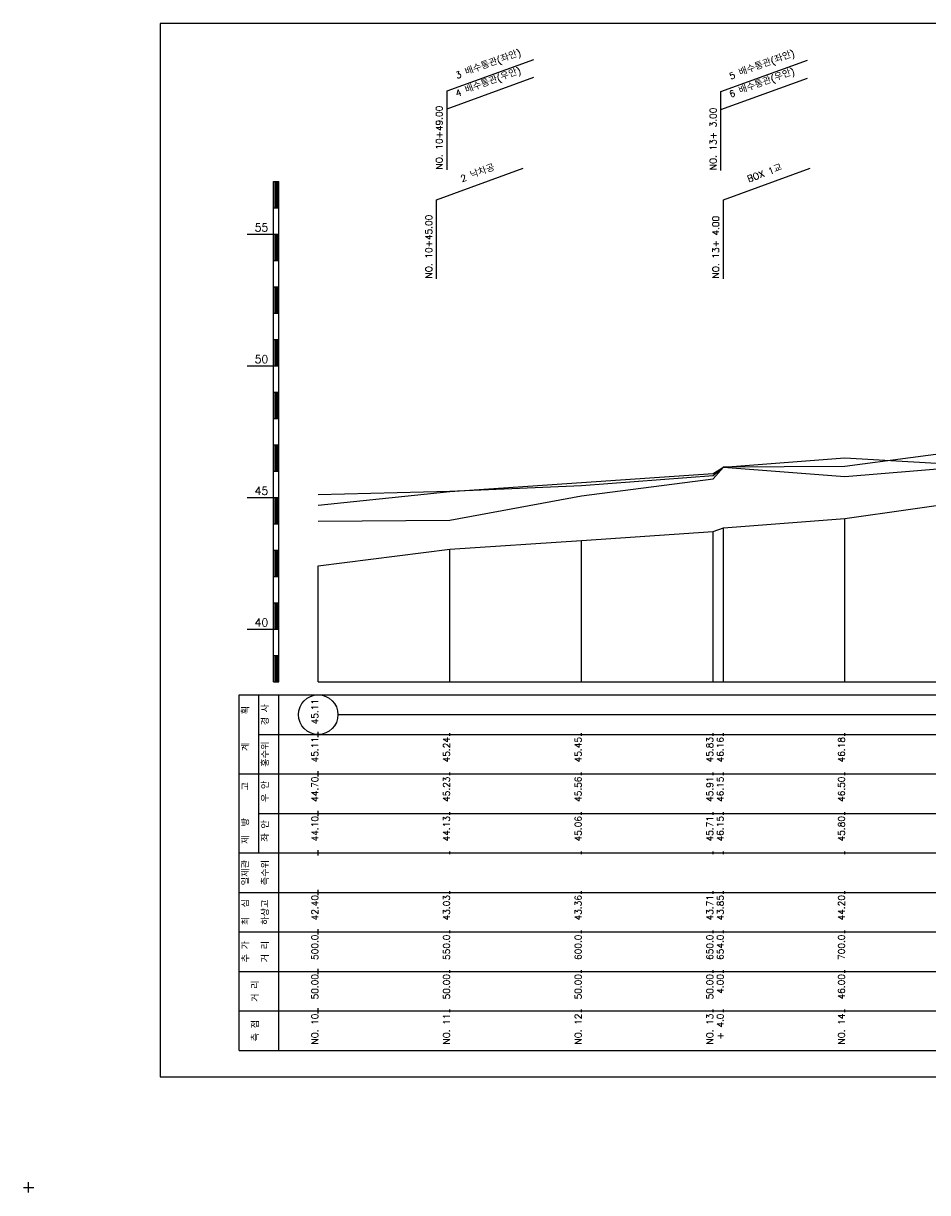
# Model space of a CAD drawing. Extents: x -1678 to -991, y -19 to 1917.
# Tile 3 of 9: x -1678 to -1334, y 464 to 908. Entities that reach past the tile are written whole.
import ezdxf
from ezdxf.enums import TextEntityAlignment as Align

# ---------------------------------------------------------------- set-up
doc = ezdxf.new("R2010")
doc.units = 0
doc.header["$LTSCALE"] = 5
doc.linetypes.add('CENTER', pattern=[50.8, 31.75, -6.35, 6.35, -6.35])
doc.linetypes.add('PHANTOMX2', pattern=[127, 63.5, -12.7, 12.7, -12.7, 12.7, -12.7])
for name, color, linetype in [('6', 2, 'CONTINUOUS'), ('7', 3, 'CONTINUOUS'), ('8', 1, 'CONTINUOUS'), ('BOX', 5, 'CONTINUOUS'), ('DT1', 3, 'CONTINUOUS'), ('LT1', 4, 'CONTINUOUS'), ('ST1', 7, 'CONTINUOUS')]:
    doc.layers.add(name, color=color, linetype=linetype)
doc.styles.add('GHS', font='ROMANS.shx', dxfattribs={"bigfont": 'GHS.shx'})

msp = doc.modelspace()

# ---------------------------------------------------------------- linework, layer by layer
at = {"layer": '6', "linetype": 'CENTER'}
msp.add_lwpolyline([(-1565.9, 719.12), (-1515.9, 719.42), (-1465.9, 728.72), (-1415.9, 735.22), (-1411.9, 739.62), (-1365.9, 736.12), (-1315.9, 740.22), (-1288.9, 747.82), (-1287.9, 747.82), (-1265.9, 749.22), (-1215.9, 759.52), (-1205.9, 761.62), (-1165.9, 762.92), (-1115.9, 765.32), (-1065.9, 771.32)], dxfattribs=at)
at = {"layer": '7', "linetype": 'PHANTOMX2'}
msp.add_lwpolyline([(-1565.9, 725.12), (-1515.9, 730.42), (-1465.9, 733.72), (-1415.9, 737.22), (-1411.9, 739.62), (-1365.9, 743.12), (-1315.9, 740.22), (-1288.9, 747.82), (-1287.9, 747.82), (-1265.9, 752.22), (-1215.9, 759.52), (-1205.9, 761.62), (-1165.9, 764.92), (-1115.9, 766.32), (-1065.9, 772.32)], dxfattribs=at)
at = {"layer": '8', "linetype": 'CONTINUOUS'}
msp.add_lwpolyline([(-1565.9, 729.22), (-1515.9, 730.52), (-1465.9, 732.62), (-1415.9, 736.42), (-1411.9, 739.72), (-1365.9, 739.92), (-1315.9, 746.62), (-1288.9, 747.82), (-1287.9, 751.42), (-1265.9, 754.92), (-1215.9, 761.92), (-1205.9, 764.62), (-1165.9, 765.52), (-1115.9, 772.42), (-1065.9, 774.92)], dxfattribs=at)
at = {"layer": 'BOX'}
msp.add_lwpolyline([(-1625.9, 508.12), (-1025.9, 508.12), (-1025.9, 908.12), (-1625.9, 908.12), (-1625.9, 508.12)], dxfattribs=at)
at = {"layer": 'LT1', "linetype": 'CONTINUOUS'}
for p, q in [((-1516.9, 882.5), (-1484.01, 894.47)), ((-1412.9, 882.22), (-1380.01, 894.19)), ((-1516.9, 875.67), (-1484.01, 887.64)), ((-1412.9, 875.38), (-1380.01, 887.36)), ((-1516.9, 852.5), (-1516.9, 882.5)), ((-1412.9, 852.22), (-1412.9, 882.22)), ((-1520.9, 841.12), (-1488.01, 853.09)), ((-1411.9, 841.12), (-1379.01, 853.09)), ((-1520.9, 811.12), (-1520.9, 841.12)), ((-1411.9, 811.12), (-1411.9, 841.12))]:
    msp.add_line(p, q, dxfattribs=at)
at = {"layer": 'LT1'}
for p, q in [((-1582.9, 658.12), (-1582.9, 848.12)), ((-1582.9, 848.12), (-1580.9, 848.12)), ((-1580.9, 658.12), (-1580.9, 848.12)), ((-1582.4, 847.92), (-1582.4, 838.32)), ((-1581.9, 847.92), (-1581.9, 838.32)), ((-1581.4, 847.92), (-1581.4, 838.32)), ((-1582.9, 838.12), (-1580.9, 838.12)), ((-1592.9, 828.12), (-1582.9, 828.12)), ((-1582.9, 828.12), (-1580.9, 828.12)), ((-1582.4, 827.92), (-1582.4, 818.32)), ((-1581.9, 827.92), (-1581.9, 818.32)), ((-1581.4, 827.92), (-1581.4, 818.32)), ((-1582.9, 818.12), (-1580.9, 818.12)), ((-1582.9, 808.12), (-1580.9, 808.12)), ((-1582.4, 807.92), (-1582.4, 798.32)), ((-1581.9, 807.92), (-1581.9, 798.32)), ((-1581.4, 807.92), (-1581.4, 798.32)), ((-1582.9, 798.12), (-1580.9, 798.12)), ((-1582.9, 788.12), (-1580.9, 788.12)), ((-1582.4, 787.92), (-1582.4, 778.32)), ((-1581.9, 787.92), (-1581.9, 778.32)), ((-1581.4, 787.92), (-1581.4, 778.32)), ((-1592.9, 778.12), (-1582.9, 778.12)), ((-1582.9, 778.12), (-1580.9, 778.12)), ((-1582.9, 768.12), (-1580.9, 768.12)), ((-1582.4, 767.92), (-1582.4, 758.32)), ((-1581.9, 767.92), (-1581.9, 758.32)), ((-1581.4, 767.92), (-1581.4, 758.32)), ((-1582.9, 758.12), (-1580.9, 758.12)), ((-1582.9, 748.12), (-1580.9, 748.12)), ((-1582.4, 747.92), (-1582.4, 738.32)), ((-1581.9, 747.92), (-1581.9, 738.32)), ((-1581.4, 747.92), (-1581.4, 738.32)), ((-1582.9, 738.12), (-1580.9, 738.12)), ((-1592.9, 728.12), (-1582.9, 728.12)), ((-1582.9, 728.12), (-1580.9, 728.12)), ((-1582.4, 727.92), (-1582.4, 718.32)), ((-1581.9, 727.92), (-1581.9, 718.32)), ((-1581.4, 727.92), (-1581.4, 718.32)), ((-1365.9, 658.12), (-1365.9, 720.12)), ((-1582.9, 718.12), (-1580.9, 718.12)), ((-1415.9, 658.12), (-1415.9, 715.22)), ((-1411.9, 658.12), (-1411.9, 716.62)), ((-1465.9, 658.12), (-1465.9, 711.72)), ((-1582.9, 708.12), (-1580.9, 708.12)), ((-1582.4, 707.92), (-1582.4, 698.32)), ((-1581.9, 707.92), (-1581.9, 698.32)), ((-1581.4, 707.92), (-1581.4, 698.32)), ((-1515.9, 658.12), (-1515.9, 708.42)), ((-1565.9, 658.12), (-1565.9, 702.12)), ((-1582.9, 698.12), (-1580.9, 698.12)), ((-1582.9, 688.12), (-1580.9, 688.12)), ((-1582.4, 687.92), (-1582.4, 678.32)), ((-1581.9, 687.92), (-1581.9, 678.32)), ((-1581.4, 687.92), (-1581.4, 678.32)), ((-1592.9, 678.12), (-1582.9, 678.12)), ((-1582.9, 678.12), (-1580.9, 678.12)), ((-1582.9, 668.12), (-1580.9, 668.12)), ((-1582.4, 667.92), (-1582.4, 658.32)), ((-1581.9, 667.92), (-1581.9, 658.32)), ((-1581.4, 667.92), (-1581.4, 658.32)), ((-1582.9, 658.12), (-1580.9, 658.12)), ((-1565.9, 658.12), (-1065.9, 658.12)), ((-1565.9, 637.12), (-1565.9, 639.12)), ((-1515.9, 637.62), (-1515.9, 638.62)), ((-1465.9, 637.62), (-1465.9, 638.62)), ((-1415.9, 637.62), (-1415.9, 638.62)), ((-1411.9, 637.62), (-1411.9, 638.62)), ((-1365.9, 637.62), (-1365.9, 638.62)), ((-1565.9, 622.12), (-1565.9, 624.12)), ((-1515.9, 622.62), (-1515.9, 623.62)), ((-1465.9, 622.62), (-1465.9, 623.62)), ((-1415.9, 622.62), (-1415.9, 623.62)), ((-1411.9, 622.62), (-1411.9, 623.62)), ((-1365.9, 622.62), (-1365.9, 623.62)), ((-1565.9, 607.12), (-1565.9, 609.12)), ((-1515.9, 607.62), (-1515.9, 608.62)), ((-1465.9, 607.62), (-1465.9, 608.62)), ((-1415.9, 607.62), (-1415.9, 608.62)), ((-1411.9, 607.62), (-1411.9, 608.62)), ((-1365.9, 607.62), (-1365.9, 608.62)), ((-1565.9, 592.12), (-1565.9, 594.12)), ((-1515.9, 592.62), (-1515.9, 593.62)), ((-1465.9, 592.62), (-1465.9, 593.62)), ((-1415.9, 592.62), (-1415.9, 593.62)), ((-1411.9, 592.62), (-1411.9, 593.62)), ((-1365.9, 592.62), (-1365.9, 593.62)), ((-1565.9, 577.12), (-1565.9, 579.12)), ((-1515.9, 577.62), (-1515.9, 578.62)), ((-1465.9, 577.62), (-1465.9, 578.62)), ((-1415.9, 577.62), (-1415.9, 578.62)), ((-1411.9, 577.62), (-1411.9, 578.62)), ((-1365.9, 577.62), (-1365.9, 578.62)), ((-1565.9, 562.12), (-1565.9, 564.12)), ((-1515.9, 562.62), (-1515.9, 563.62)), ((-1465.9, 562.62), (-1465.9, 563.62)), ((-1415.9, 562.62), (-1415.9, 563.62)), ((-1411.9, 562.62), (-1411.9, 563.62)), ((-1365.9, 562.62), (-1365.9, 563.62)), ((-1565.9, 547.12), (-1565.9, 549.12)), ((-1515.9, 547.62), (-1515.9, 548.62)), ((-1465.9, 547.62), (-1465.9, 548.62)), ((-1415.9, 547.62), (-1415.9, 548.62)), ((-1411.9, 547.62), (-1411.9, 548.62)), ((-1365.9, 547.62), (-1365.9, 548.62)), ((-1565.9, 532.12), (-1565.9, 534.12)), ((-1515.9, 532.62), (-1515.9, 533.62)), ((-1465.9, 532.62), (-1465.9, 533.62)), ((-1415.9, 532.62), (-1415.9, 533.62)), ((-1411.9, 532.62), (-1411.9, 533.62)), ((-1365.9, 532.62), (-1365.9, 533.62))]:
    msp.add_line(p, q, dxfattribs=at)
msp.add_lwpolyline([(-1565.9, 702.12), (-1515.9, 708.42), (-1465.9, 711.72), (-1415.9, 715.22), (-1411.9, 716.62), (-1365.9, 720.12), (-1315.9, 727.22), (-1288.9, 721.82), (-1287.9, 736.82), (-1265.9, 735.22), (-1215.9, 738.52), (-1205.9, 738.62), (-1165.9, 744.92), (-1115.9, 747.32), (-1065.9, 750.32)], dxfattribs=at)
at = {"layer": 'ST1'}
for p, q in [((-1595.9, 653.12), (-1052.9, 653.12)), ((-1595.9, 518.12), (-1595.9, 653.12)), ((-1588.4, 623.12), (-1588.4, 653.12)), ((-1580.9, 518.12), (-1580.9, 653.12)), ((-1588.4, 638.12), (-1052.9, 638.12)), ((-1595.9, 623.12), (-1052.9, 623.12)), ((-1588.4, 593.12), (-1588.4, 623.12)), ((-1588.4, 608.12), (-1052.9, 608.12)), ((-1595.9, 593.12), (-1052.9, 593.12)), ((-1595.9, 578.12), (-1052.9, 578.12)), ((-1595.9, 563.12), (-1052.9, 563.12)), ((-1595.9, 548.12), (-1052.9, 548.12)), ((-1595.9, 533.12), (-1052.9, 533.12)), ((-1595.9, 518.12), (-1052.9, 518.12)), ((-1675.9, 464.12), (-1675.9, 468.12)), ((-1677.9, 466.12), (-1673.9, 466.12))]:
    msp.add_line(p, q, dxfattribs=at)
at = {"layer": 'ST1', "linetype": 'CONTINUOUS'}
msp.add_line((-1558.4, 645.62), (-1073.4, 645.62), dxfattribs=at)
msp.add_circle((-1565.9, 645.62), 7.5, dxfattribs=at)

# ---------------------------------------------------------------- texts
at = {"layer": 'DT1', "linetype": 'CONTINUOUS', "style": 'GHS'}
for s, rotation, p in [('3 배수통관(좌안)', 20, (-1500.9, 891.49)), ('5 배수통관(좌안)', 20, (-1396.9, 891.21)), ('4 배수통관(우안)', 20, (-1500.9, 884.66)), ('6 배수통관(우안)', 20, (-1396.9, 884.37)), ('2 낙차공', 20, (-1504.9, 850.11)), ('BOX 1교', 20, (-1395.9, 850.11)), ('경 사', 90, (-1584.65, 645.62)), ('45.11', 90, (-1565.9, 646.74)), ('  획', 90, (-1592.15, 645.62)), ('   계', 90, (-1592.15, 630.62)), ('홍수위', 90, (-1584.65, 630.62)), ('   고', 90, (-1592.15, 615.62)), (' 우 안', 90, (-1584.65, 615.62)), (' 제  방', 90, (-1592.15, 600.62)), (' 좌 안', 90, (-1584.65, 600.62)), ('일제관', 90, (-1592.15, 585.62)), ('측수위', 90, (-1584.65, 585.62)), ('최  심', 90, (-1592.15, 570.62)), ('하상고', 90, (-1584.65, 570.62)), ('추 가', 90, (-1592.15, 555.62)), ('거 리', 90, (-1584.65, 555.62)), ('거 리', 90, (-1588.4, 540.62)), ('측 점', 90, (-1588.4, 525.62))]:
    msp.add_text(s, height=2.5, rotation=rotation, dxfattribs=at).set_placement(p, align=Align.CENTER)
for s, p in [('NO. 10+49.00 ', (-1518.65, 852.63)), ('NO. 13+ 3.00 ', (-1414.65, 852.35)), ('NO. 10+45.00 ', (-1522.65, 811.25)), ('NO. 13+ 4.00 ', (-1413.65, 811.25))]:
    msp.add_text(s, height=2.5, rotation=90, dxfattribs=at).set_placement(p)
at = {"layer": 'DT1', "style": 'GHS'}
for s, p in [('55', (-1584.9, 829.12)), ('50', (-1584.9, 779.12)), ('45', (-1584.9, 729.12)), ('40', (-1584.9, 679.12))]:
    msp.add_text(s, height=3, dxfattribs=at).set_placement(p, align=Align.RIGHT)
at = {"layer": 'DT1', "linetype": 'CONTINUOUS', "style": 'GHS'}
for s, p in [('   45.11', (-1565.9, 637.12)), ('   45.24', (-1515.9, 637.12)), ('   45.45', (-1465.9, 637.12)), ('   45.83', (-1415.9, 637.12)), ('   46.16', (-1411.9, 637.12)), ('   46.18', (-1365.9, 637.12))]:
    msp.add_text(s, height=2.5, rotation=90, dxfattribs=at).set_placement(p, align=Align.RIGHT)
at = {"layer": 'DT1', "linetype": 'PHANTOMX2', "style": 'GHS'}
for s, p in [(' 44.70', (-1565.9, 622.12)), (' 45.23', (-1515.9, 622.12)), (' 45.56', (-1465.9, 622.12)), (' 45.91', (-1415.9, 622.12)), (' 46.15', (-1411.9, 622.12)), (' 46.50', (-1365.9, 622.12))]:
    msp.add_text(s, height=2.5, rotation=90, dxfattribs=at).set_placement(p, align=Align.RIGHT)
at = {"layer": 'DT1', "linetype": 'CENTER', "style": 'GHS'}
for s, p in [(' 44.10', (-1565.9, 607.12)), (' 44.13', (-1515.9, 607.12)), (' 45.06', (-1465.9, 607.12)), (' 45.71', (-1415.9, 607.12)), (' 46.15', (-1411.9, 607.12)), (' 45.80', (-1365.9, 607.12))]:
    msp.add_text(s, height=2.5, rotation=90, dxfattribs=at).set_placement(p, align=Align.RIGHT)
at = {"layer": 'DT1', "style": 'GHS'}
for s, p in [(' 42.40', (-1565.9, 577.12)), (' 43.03', (-1515.9, 577.12)), (' 43.36', (-1465.9, 577.12)), (' 43.71', (-1415.9, 577.12)), (' 43.85', (-1411.9, 577.12)), (' 44.20', (-1365.9, 577.12)), ('   500.0', (-1565.9, 562.12)), ('   550.0', (-1515.9, 562.12)), ('   600.0', (-1465.9, 562.12)), ('   650.0', (-1415.9, 562.12)), ('   654.0', (-1411.9, 562.12)), ('   700.0', (-1365.9, 562.12)), ('  50.00', (-1565.9, 547.12)), ('  50.00', (-1515.9, 547.12)), ('  50.00', (-1465.9, 547.12)), ('  50.00', (-1415.9, 547.12)), ('   4.00', (-1411.9, 547.12)), ('  46.00', (-1365.9, 547.12)), ('NO. 10', (-1565.9, 532.12)), ('NO. 11', (-1515.9, 532.12)), ('NO. 12', (-1465.9, 532.12)), ('NO. 13', (-1415.9, 532.12)), ('+ 4.0', (-1411.9, 532.12)), ('NO. 14', (-1365.9, 532.12))]:
    msp.add_text(s, height=2.5, rotation=90, dxfattribs=at).set_placement(p, align=Align.RIGHT)

doc.saveas('drawing.dxf')
